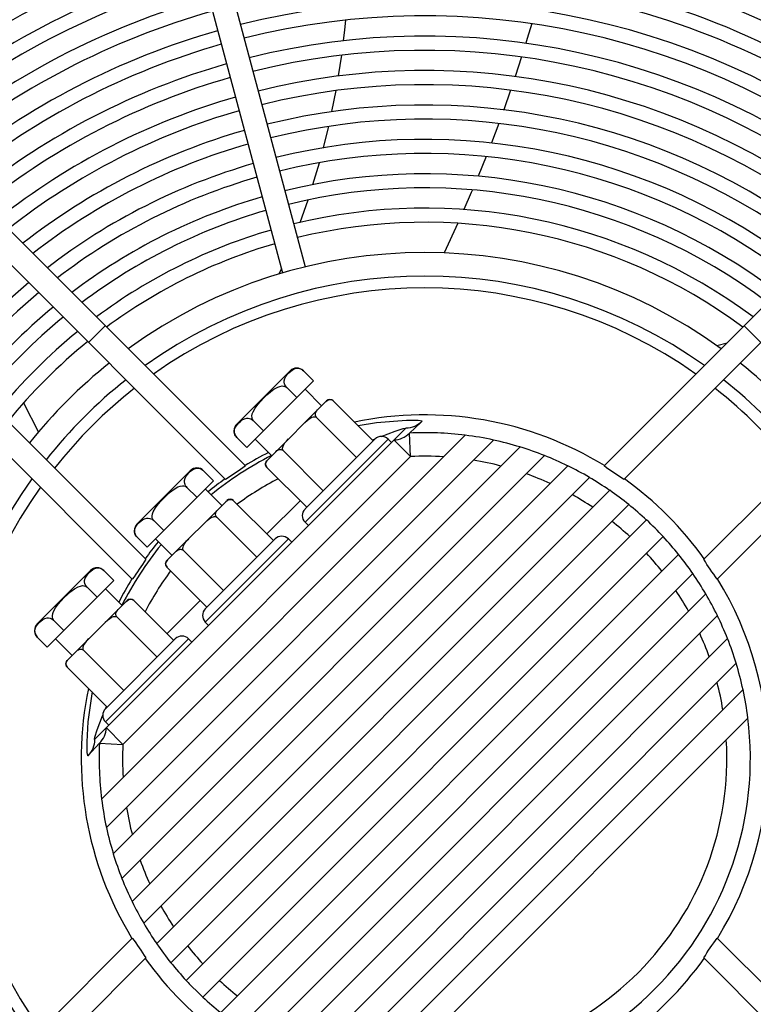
# Model space of a CAD drawing. Header units: centimetres. Extents: x -92429 to 178773, y 2337 to 428125.
# Tile 96 of 138: x 162360 to 162374, y 9531 to 9550. Entities that reach past the tile are written whole.
import ezdxf

# ---------------------------------------------------------------- set-up
doc = ezdxf.new("R2010")
doc.units = ezdxf.units.CM
doc.header["$LTSCALE"] = 50
doc.layers.add('WL_urządzenia', color=1, linetype='Continuous')

msp = doc.modelspace()

# ---------------------------------------------------------------- linework, layer by layer
at = {"layer": 'WL_urządzenia', "color": 1, "linetype": 'Continuous'}
for p, q in [((162364.355, 9541.457, 2170), (162340.326, 9565.485, 2170)), ((162395.453, 9565.485, 2170), (162371.424, 9541.457, 2170)), ((162339.998, 9565.157, 2170), (162363.964, 9541.191, 2170)), ((162371.815, 9541.191, 2170), (162395.781, 9565.157, 2170)), ((162362.391, 9539.618, 2170), (162338.425, 9563.584, 2170)), ((162397.354, 9563.584, 2170), (162373.388, 9539.618, 2170)), ((162338.098, 9563.256, 2170), (162362.126, 9539.228, 2170)), ((162373.653, 9539.228, 2170), (162397.681, 9563.256, 2170)), ((162363.155, 9552.465, 2170), (162365.087, 9545.258, 2170)), ((162363.603, 9552.585, 2170), (162365.534, 9545.378, 2170)), ((162366.312, 9550.045, 2170), (162366.331, 9550.239, 2170)), ((162369.999, 9550.169, 2170), (162369.911, 9549.876, 2170)), ((162366.288, 9549.832, 2170), (162366.312, 9550.045, 2170)), ((162369.911, 9549.876, 2170), (162369.882, 9549.782, 2170)), ((162366.191, 9549.138, 2170), (162366.252, 9549.548, 2170)), ((162369.798, 9549.513, 2170), (162369.672, 9549.127, 2170)), ((162366.06, 9548.437, 2170), (162366.141, 9548.851, 2170)), ((162369.581, 9548.859, 2170), (162369.445, 9548.473, 2170)), ((162369.347, 9548.205, 2170), (162369.202, 9547.819, 2170)), ((162365.947, 9547.94, 2170), (162365.996, 9548.146, 2170)), ((162365.893, 9547.725, 2170), (162365.947, 9547.94, 2170)), ((162365.686, 9547, 2170), (162365.813, 9547.43, 2170)), ((162369.097, 9547.55, 2170), (162368.941, 9547.164, 2170)), ((162368.805, 9546.841, 2170), (162368.661, 9546.507, 2170)), ((162368.828, 9546.895, 2170), (162368.805, 9546.841, 2170)), ((162365.434, 9546.253, 2170), (162365.589, 9546.696, 2170)), ((162368.541, 9546.236, 2170), (162368.27, 9545.653, 2170)), ((162365.022, 9545.239, 2170), (162365.065, 9545.337, 2170)), ((162361.593, 9544.219, 2170), (162361.265, 9543.891, 2170)), ((162374.514, 9543.891, 2170), (162374.186, 9544.219, 2170)), ((162373.646, 9543.83, 2170), (162373.849, 9543.882, 2170)), ((162365.241, 9543.319, 2170), (162365.277, 9543.346, 2170)), ((162365.277, 9543.346, 2170), (162365.317, 9543.368, 2170)), ((162365.317, 9543.368, 2170), (162365.363, 9543.38, 2170)), ((162365.363, 9543.38, 2170), (162365.391, 9543.38, 2170)), ((162365.391, 9543.38, 2170), (162365.421, 9543.375, 2170)), ((162365.421, 9543.375, 2170), (162365.442, 9543.367, 2170)), ((162365.442, 9543.367, 2170), (162365.464, 9543.356, 2170)), ((162365.464, 9543.356, 2170), (162365.481, 9543.344, 2170)), ((162365.481, 9543.344, 2170), (162365.497, 9543.33, 2170)), ((162365.235, 9543.33, 2170), (162364.186, 9542.281, 2170)), ((162365.119, 9543.136, 2170), (162365.131, 9543.182, 2170)), ((162365.131, 9543.182, 2170), (162365.153, 9543.222, 2170)), ((162365.153, 9543.222, 2170), (162365.18, 9543.258, 2170)), ((162365.18, 9543.258, 2170), (162365.209, 9543.289, 2170)), ((162365.209, 9543.289, 2170), (162365.241, 9543.319, 2170)), ((162365.694, 9543.133, 2170), (162365.497, 9543.33, 2170)), ((162365.694, 9543.133, 2170), (162364.383, 9541.822, 2170)), ((162364.847, 9542.916, 2170), (162364.918, 9542.969, 2170)), ((162364.918, 9542.969, 2170), (162364.993, 9543.01, 2170)), ((162364.993, 9543.01, 2170), (162365.035, 9543.024, 2170)), ((162365.035, 9543.024, 2170), (162365.079, 9543.032, 2170)), ((162365.079, 9543.032, 2170), (162365.106, 9543.031, 2170)), ((162365.106, 9543.031, 2170), (162365.133, 9543.025, 2170)), ((162365.119, 9543.108, 2170), (162365.119, 9543.136, 2170)), ((162365.124, 9543.077, 2170), (162365.119, 9543.108, 2170)), ((162365.132, 9543.056, 2170), (162365.124, 9543.077, 2170)), ((162365.143, 9543.035, 2170), (162365.132, 9543.056, 2170)), ((162365.133, 9543.025, 2170), (162365.152, 9543.015, 2170)), ((162365.155, 9543.018, 2170), (162365.143, 9543.035, 2170)), ((162365.152, 9543.015, 2170), (162365.169, 9543.002, 2170)), ((162365.169, 9543.002, 2170), (162365.155, 9543.018, 2170)), ((162365.366, 9542.805, 2170), (162365.169, 9543.002, 2170)), ((162365.53, 9542.969, 2170), (162365.857, 9542.641, 2170)), ((162364.658, 9542.736, 2170), (162364.718, 9542.798, 2170)), ((162364.718, 9542.798, 2170), (162364.78, 9542.857, 2170)), ((162364.78, 9542.857, 2170), (162364.847, 9542.916, 2170)), ((162365.981, 9542.755, 2170), (162366.003, 9542.763, 2170)), ((162366.003, 9542.763, 2170), (162366.017, 9542.766, 2170)), ((162366.017, 9542.766, 2170), (162366.033, 9542.766, 2170)), ((162366.033, 9542.766, 2170), (162366.043, 9542.764, 2170)), ((162366.043, 9542.764, 2170), (162366.055, 9542.76, 2170)), ((162366.055, 9542.76, 2170), (162366.064, 9542.756, 2170)), ((162359.982, 9542.697, 2170), (162360.275, 9542.125, 2170)), ((162364.506, 9542.523, 2170), (162364.547, 9542.597, 2170)), ((162364.547, 9542.597, 2170), (162364.599, 9542.669, 2170)), ((162364.599, 9542.669, 2170), (162364.658, 9542.736, 2170)), ((162365.956, 9542.74, 2170), (162364.776, 9541.56, 2170)), ((162365.938, 9542.722, 2170), (162365.96, 9542.742, 2170)), ((162365.96, 9542.742, 2170), (162365.981, 9542.755, 2170)), ((162366.064, 9542.756, 2170), (162366.073, 9542.751, 2170)), ((162366.073, 9542.751, 2170), (162366.08, 9542.746, 2170)), ((162366.08, 9542.746, 2170), (162366.087, 9542.74, 2170)), ((162366.873, 9541.953, 2170), (162366.087, 9542.74, 2170)), ((162364.294, 9542.363, 2170), (162364.334, 9542.384, 2170)), ((162364.334, 9542.384, 2170), (162364.38, 9542.396, 2170)), ((162364.38, 9542.396, 2170), (162364.407, 9542.397, 2170)), ((162364.407, 9542.397, 2170), (162364.438, 9542.391, 2170)), ((162364.438, 9542.391, 2170), (162364.459, 9542.384, 2170)), ((162364.459, 9542.384, 2170), (162364.481, 9542.372, 2170)), ((162364.481, 9542.372, 2170), (162364.498, 9542.361, 2170)), ((162364.484, 9542.437, 2170), (162364.491, 9542.481, 2170)), ((162364.485, 9542.409, 2170), (162364.484, 9542.437, 2170)), ((162364.491, 9542.382, 2170), (162364.485, 9542.409, 2170)), ((162364.491, 9542.481, 2170), (162364.506, 9542.523, 2170)), ((162364.5, 9542.363, 2170), (162364.491, 9542.382, 2170)), ((162365.571, 9542.352, 2170), (162365.607, 9542.381, 2170)), ((162365.607, 9542.381, 2170), (162365.645, 9542.405, 2170)), ((162365.645, 9542.405, 2170), (162365.667, 9542.416, 2170)), ((162365.667, 9542.416, 2170), (162365.691, 9542.424, 2170)), ((162365.691, 9542.424, 2170), (162365.706, 9542.426, 2170)), ((162365.706, 9542.426, 2170), (162365.722, 9542.427, 2170)), ((162365.722, 9542.427, 2170), (162365.733, 9542.426, 2170)), ((162365.733, 9542.482, 2170), (162365.736, 9542.496, 2170)), ((162365.733, 9542.466, 2170), (162365.733, 9542.482, 2170)), ((162365.735, 9542.455, 2170), (162365.733, 9542.466, 2170)), ((162365.733, 9542.426, 2170), (162365.744, 9542.422, 2170)), ((162365.738, 9542.444, 2170), (162365.735, 9542.455, 2170)), ((162365.736, 9542.496, 2170), (162365.744, 9542.518, 2170)), ((162365.742, 9542.435, 2170), (162365.738, 9542.444, 2170)), ((162365.748, 9542.426, 2170), (162365.742, 9542.435, 2170)), ((162365.744, 9542.518, 2170), (162365.757, 9542.538, 2170)), ((162365.744, 9542.422, 2170), (162365.752, 9542.418, 2170)), ((162365.753, 9542.419, 2170), (162365.748, 9542.426, 2170)), ((162365.752, 9542.418, 2170), (162365.759, 9542.412, 2170)), ((162365.759, 9542.412, 2170), (162365.753, 9542.419, 2170)), ((162365.757, 9542.538, 2170), (162365.777, 9542.561, 2170)), ((162366.546, 9541.625, 2170), (162365.759, 9542.412, 2170)), ((162367.514, 9542.2, 2170), (162361.382, 9536.068, 2170)), ((162364.136, 9542.153, 2170), (162364.148, 9542.198, 2170)), ((162364.148, 9542.198, 2170), (162364.17, 9542.239, 2170)), ((162364.17, 9542.239, 2170), (162364.197, 9542.275, 2170)), ((162364.197, 9542.275, 2170), (162364.226, 9542.306, 2170)), ((162364.226, 9542.306, 2170), (162364.258, 9542.335, 2170)), ((162364.258, 9542.335, 2170), (162364.294, 9542.363, 2170)), ((162364.498, 9542.361, 2170), (162364.514, 9542.346, 2170)), ((162364.514, 9542.346, 2170), (162364.5, 9542.363, 2170)), ((162364.71, 9542.15, 2170), (162364.514, 9542.346, 2170)), ((162365.526, 9542.31, 2170), (162365.571, 9542.352, 2170)), ((162366.937, 9542.309, 2170), (162366.576, 9542.25, 2170)), ((162367.531, 9542.355, 2170), (162366.937, 9542.309, 2170)), ((162367.305, 9542.144, 2170), (162367.465, 9542.194, 2170)), ((162367.465, 9542.194, 2170), (162367.514, 9542.2, 2170)), ((162367.762, 9542.351, 2170), (162367.531, 9542.355, 2170)), ((162367.589, 9542.104, 2170), (162367.814, 9542.313, 2170)), ((162367.838, 9542.336, 2170), (162367.762, 9542.351, 2170)), ((162367.814, 9542.313, 2170), (162367.838, 9542.336, 2170)), ((162361.52, 9534.896, 2170), (162368.687, 9542.062, 2170)), ((162364.135, 9542.125, 2170), (162364.136, 9542.153, 2170)), ((162364.141, 9542.094, 2170), (162364.135, 9542.125, 2170)), ((162364.148, 9542.073, 2170), (162364.141, 9542.094, 2170)), ((162364.16, 9542.051, 2170), (162364.148, 9542.073, 2170)), ((162364.172, 9542.035, 2170), (162364.16, 9542.051, 2170)), ((162364.186, 9542.019, 2170), (162364.172, 9542.035, 2170)), ((162364.383, 9541.822, 2170), (162364.186, 9542.019, 2170)), ((162364.547, 9541.986, 2170), (162364.874, 9541.658, 2170)), ((162365.164, 9541.945, 2170), (162365.205, 9541.989, 2170)), ((162366.906, 9541.986, 2170), (162365.53, 9540.609, 2170)), ((162367.168, 9541.986, 2170), (162365.53, 9540.347, 2170)), ((162366.88, 9541.975, 2170), (162366.907, 9541.987, 2170)), ((162367.033, 9542.04, 2170), (162367.305, 9542.144, 2170)), ((162367.168, 9541.986, 2170), (162367.234, 9541.92, 2170)), ((162367.611, 9541.641, 2170), (162367.589, 9542.104, 2170)), ((162369.247, 9541.967, 2170), (162361.616, 9534.336, 2170)), ((162361.751, 9533.816, 2170), (162369.767, 9541.831, 2170)), ((162365.089, 9541.81, 2170), (162365.092, 9541.825, 2170)), ((162365.089, 9541.794, 2170), (162365.089, 9541.81, 2170)), ((162365.09, 9541.783, 2170), (162365.089, 9541.794, 2170)), ((162365.092, 9541.825, 2170), (162365.1, 9541.848, 2170)), ((162365.1, 9541.848, 2170), (162365.11, 9541.87, 2170)), ((162365.11, 9541.87, 2170), (162365.135, 9541.909, 2170)), ((162365.135, 9541.909, 2170), (162365.164, 9541.945, 2170)), ((162366.861, 9541.966, 2170), (162366.88, 9541.975, 2170)), ((162367.611, 9541.641, 2170), (162367.283, 9541.969, 2170)), ((162370.252, 9541.661, 2170), (162361.921, 9533.33, 2170)), ((162361.941, 9535.972, 2170), (162367.611, 9541.641, 2170)), ((162364.955, 9541.738, 2170), (162364.977, 9541.758, 2170)), ((162364.977, 9541.758, 2170), (162364.997, 9541.771, 2170)), ((162364.997, 9541.771, 2170), (162365.02, 9541.78, 2170)), ((162365.02, 9541.78, 2170), (162365.034, 9541.782, 2170)), ((162365.034, 9541.782, 2170), (162365.049, 9541.782, 2170)), ((162365.049, 9541.782, 2170), (162365.06, 9541.781, 2170)), ((162365.06, 9541.781, 2170), (162365.072, 9541.777, 2170)), ((162365.072, 9541.777, 2170), (162365.081, 9541.773, 2170)), ((162365.081, 9541.773, 2170), (162365.09, 9541.768, 2170)), ((162365.093, 9541.772, 2170), (162365.09, 9541.783, 2170)), ((162365.09, 9541.768, 2170), (162365.097, 9541.763, 2170)), ((162365.098, 9541.764, 2170), (162365.093, 9541.772, 2170)), ((162365.097, 9541.763, 2170), (162365.104, 9541.756, 2170)), ((162365.104, 9541.756, 2170), (162365.098, 9541.764, 2170)), ((162365.89, 9540.97, 2170), (162365.104, 9541.756, 2170)), ((162362.122, 9532.876, 2170), (162370.707, 9541.46, 2170)), ((162363.31, 9541.379, 2170), (162363.351, 9541.401, 2170)), ((162363.351, 9541.401, 2170), (162363.396, 9541.413, 2170)), ((162363.396, 9541.413, 2170), (162363.424, 9541.414, 2170)), ((162363.424, 9541.414, 2170), (162363.455, 9541.408, 2170)), ((162363.455, 9541.408, 2170), (162363.476, 9541.401, 2170)), ((162363.476, 9541.401, 2170), (162363.498, 9541.389, 2170)), ((162364.75, 9541.498, 2170), (162364.752, 9541.512, 2170)), ((162364.75, 9541.483, 2170), (162364.75, 9541.498, 2170)), ((162364.752, 9541.472, 2170), (162364.75, 9541.483, 2170)), ((162364.752, 9541.512, 2170), (162364.761, 9541.535, 2170)), ((162364.755, 9541.461, 2170), (162364.752, 9541.472, 2170)), ((162364.759, 9541.452, 2170), (162364.755, 9541.461, 2170)), ((162364.764, 9541.443, 2170), (162364.759, 9541.452, 2170)), ((162364.761, 9541.535, 2170), (162364.774, 9541.555, 2170)), ((162364.77, 9541.436, 2170), (162364.764, 9541.443, 2170)), ((162364.776, 9541.429, 2170), (162364.77, 9541.436, 2170)), ((162364.774, 9541.555, 2170), (162364.794, 9541.578, 2170)), ((162365.563, 9540.642, 2170), (162364.776, 9541.429, 2170)), ((162363.268, 9541.363, 2170), (162362.22, 9540.314, 2170)), ((162371.134, 9541.232, 2170), (162362.351, 9532.449, 2170)), ((162363.153, 9541.17, 2170), (162363.165, 9541.215, 2170)), ((162363.165, 9541.215, 2170), (162363.186, 9541.256, 2170)), ((162363.186, 9541.256, 2170), (162363.214, 9541.291, 2170)), ((162363.214, 9541.291, 2170), (162363.243, 9541.323, 2170)), ((162363.243, 9541.323, 2170), (162363.274, 9541.352, 2170)), ((162363.274, 9541.352, 2170), (162363.31, 9541.379, 2170)), ((162363.498, 9541.389, 2170), (162363.515, 9541.377, 2170)), ((162363.515, 9541.377, 2170), (162363.53, 9541.363, 2170)), ((162363.727, 9541.166, 2170), (162363.53, 9541.363, 2170)), ((162363.727, 9541.166, 2170), (162362.416, 9539.856, 2170)), ((162362.952, 9541.002, 2170), (162363.026, 9541.043, 2170)), ((162363.026, 9541.043, 2170), (162363.068, 9541.058, 2170)), ((162363.068, 9541.058, 2170), (162363.112, 9541.065, 2170)), ((162363.112, 9541.065, 2170), (162363.14, 9541.064, 2170)), ((162363.14, 9541.064, 2170), (162363.167, 9541.058, 2170)), ((162363.152, 9541.142, 2170), (162363.153, 9541.17, 2170)), ((162363.158, 9541.111, 2170), (162363.152, 9541.142, 2170)), ((162363.165, 9541.09, 2170), (162363.158, 9541.111, 2170)), ((162363.177, 9541.068, 2170), (162363.165, 9541.09, 2170)), ((162363.167, 9541.058, 2170), (162363.186, 9541.049, 2170)), ((162363.189, 9541.051, 2170), (162363.177, 9541.068, 2170)), ((162363.186, 9541.049, 2170), (162363.203, 9541.035, 2170)), ((162363.203, 9541.035, 2170), (162363.189, 9541.051, 2170)), ((162363.399, 9540.839, 2170), (162363.203, 9541.035, 2170)), ((162362.606, 9532.048, 2170), (162371.534, 9540.977, 2170)), ((162362.692, 9540.77, 2170), (162362.751, 9540.831, 2170)), ((162362.751, 9540.831, 2170), (162362.813, 9540.891, 2170)), ((162362.813, 9540.891, 2170), (162362.881, 9540.95, 2170)), ((162362.881, 9540.95, 2170), (162362.952, 9541.002, 2170)), ((162363.563, 9541.003, 2170), (162363.891, 9540.675, 2170)), ((162362.539, 9540.556, 2170), (162362.58, 9540.631, 2170)), ((162362.58, 9540.631, 2170), (162362.633, 9540.702, 2170)), ((162362.633, 9540.702, 2170), (162362.692, 9540.77, 2170)), ((162362.809, 9539.593, 2170), (162363.989, 9540.773, 2170)), ((162371.91, 9540.697, 2170), (162362.886, 9531.673, 2170)), ((162363.971, 9540.755, 2170), (162363.994, 9540.775, 2170)), ((162363.989, 9540.773, 2170), (162363.989, 9540.773, 2170)), ((162363.994, 9540.775, 2170), (162364.014, 9540.788, 2170)), ((162364.014, 9540.788, 2170), (162364.037, 9540.797, 2170)), ((162364.037, 9540.797, 2170), (162364.051, 9540.799, 2170)), ((162364.051, 9540.799, 2170), (162364.066, 9540.799, 2170)), ((162364.066, 9540.799, 2170), (162364.077, 9540.797, 2170)), ((162364.077, 9540.797, 2170), (162364.089, 9540.794, 2170)), ((162364.089, 9540.794, 2170), (162364.097, 9540.79, 2170)), ((162364.097, 9540.79, 2170), (162364.106, 9540.785, 2170)), ((162364.106, 9540.785, 2170), (162364.114, 9540.779, 2170)), ((162364.114, 9540.779, 2170), (162364.12, 9540.773, 2170)), ((162364.907, 9539.987, 2170), (162364.12, 9540.773, 2170)), ((162365.431, 9540.773, 2170), (162364.776, 9540.118, 2170)), ((162362.517, 9540.471, 2170), (162362.525, 9540.514, 2170)), ((162362.518, 9540.443, 2170), (162362.517, 9540.471, 2170)), ((162362.525, 9540.416, 2170), (162362.518, 9540.443, 2170)), ((162362.525, 9540.514, 2170), (162362.539, 9540.556, 2170)), ((162363.641, 9540.415, 2170), (162363.679, 9540.439, 2170)), ((162363.679, 9540.439, 2170), (162363.701, 9540.45, 2170)), ((162363.701, 9540.45, 2170), (162363.724, 9540.457, 2170)), ((162363.724, 9540.457, 2170), (162363.74, 9540.46, 2170)), ((162363.74, 9540.46, 2170), (162363.755, 9540.461, 2170)), ((162363.755, 9540.461, 2170), (162363.766, 9540.459, 2170)), ((162363.766, 9540.459, 2170), (162363.777, 9540.456, 2170)), ((162363.767, 9540.515, 2170), (162363.769, 9540.529, 2170)), ((162363.767, 9540.5, 2170), (162363.767, 9540.515, 2170)), ((162363.768, 9540.489, 2170), (162363.767, 9540.5, 2170)), ((162363.772, 9540.477, 2170), (162363.768, 9540.489, 2170)), ((162363.769, 9540.529, 2170), (162363.778, 9540.552, 2170)), ((162363.776, 9540.469, 2170), (162363.772, 9540.477, 2170)), ((162363.781, 9540.46, 2170), (162363.776, 9540.469, 2170)), ((162363.777, 9540.456, 2170), (162363.785, 9540.451, 2170)), ((162363.778, 9540.552, 2170), (162363.791, 9540.572, 2170)), ((162363.786, 9540.452, 2170), (162363.781, 9540.46, 2170)), ((162363.785, 9540.451, 2170), (162363.793, 9540.445, 2170)), ((162363.793, 9540.445, 2170), (162363.786, 9540.452, 2170)), ((162363.791, 9540.572, 2170), (162363.811, 9540.595, 2170)), ((162364.579, 9539.659, 2170), (162363.793, 9540.445, 2170)), ((162362.182, 9540.232, 2170), (162362.203, 9540.272, 2170)), ((162362.203, 9540.272, 2170), (162362.23, 9540.308, 2170)), ((162362.23, 9540.308, 2170), (162362.26, 9540.34, 2170)), ((162362.26, 9540.34, 2170), (162362.291, 9540.369, 2170)), ((162362.291, 9540.369, 2170), (162362.327, 9540.396, 2170)), ((162362.327, 9540.396, 2170), (162362.367, 9540.418, 2170)), ((162362.367, 9540.418, 2170), (162362.413, 9540.43, 2170)), ((162362.413, 9540.43, 2170), (162362.441, 9540.43, 2170)), ((162362.441, 9540.43, 2170), (162362.472, 9540.425, 2170)), ((162362.472, 9540.425, 2170), (162362.493, 9540.417, 2170)), ((162362.493, 9540.417, 2170), (162362.515, 9540.406, 2170)), ((162362.515, 9540.406, 2170), (162362.531, 9540.394, 2170)), ((162362.534, 9540.397, 2170), (162362.525, 9540.416, 2170)), ((162362.531, 9540.394, 2170), (162362.547, 9540.38, 2170)), ((162362.547, 9540.38, 2170), (162362.534, 9540.397, 2170)), ((162362.744, 9540.183, 2170), (162362.547, 9540.38, 2170)), ((162363.19, 9531.321, 2170), (162372.261, 9540.393, 2170)), ((162363.56, 9540.344, 2170), (162363.604, 9540.385, 2170)), ((162363.604, 9540.385, 2170), (162363.641, 9540.415, 2170)), ((162365.53, 9540.347, 2170), (162365.595, 9540.282, 2170)), ((162362.169, 9540.159, 2170), (162362.17, 9540.186, 2170)), ((162362.174, 9540.128, 2170), (162362.169, 9540.159, 2170)), ((162362.17, 9540.186, 2170), (162362.182, 9540.232, 2170)), ((162362.182, 9540.107, 2170), (162362.174, 9540.128, 2170)), ((162362.193, 9540.085, 2170), (162362.182, 9540.107, 2170)), ((162362.205, 9540.068, 2170), (162362.193, 9540.085, 2170)), ((162362.22, 9540.052, 2170), (162362.205, 9540.068, 2170)), ((162362.416, 9539.856, 2170), (162362.22, 9540.052, 2170)), ((162372.589, 9540.065, 2170), (162363.518, 9530.993, 2170)), ((162362.58, 9540.019, 2170), (162362.908, 9539.692, 2170)), ((162363.123, 9539.843, 2170), (162363.125, 9539.859, 2170)), ((162363.125, 9539.859, 2170), (162363.133, 9539.882, 2170)), ((162363.133, 9539.882, 2170), (162363.144, 9539.904, 2170)), ((162363.144, 9539.904, 2170), (162363.168, 9539.942, 2170)), ((162363.168, 9539.942, 2170), (162363.197, 9539.979, 2170)), ((162363.197, 9539.979, 2170), (162363.239, 9540.023, 2170)), ((162364.94, 9540.019, 2170), (162363.563, 9538.643, 2170)), ((162365.202, 9540.019, 2170), (162363.563, 9538.381, 2170)), ((162365.202, 9540.019, 2170), (162365.268, 9539.954, 2170)), ((162362.988, 9539.772, 2170), (162363.011, 9539.792, 2170)), ((162363.011, 9539.792, 2170), (162363.031, 9539.805, 2170)), ((162363.031, 9539.805, 2170), (162363.054, 9539.814, 2170)), ((162363.054, 9539.814, 2170), (162363.067, 9539.816, 2170)), ((162363.067, 9539.816, 2170), (162363.083, 9539.816, 2170)), ((162363.083, 9539.816, 2170), (162363.094, 9539.814, 2170)), ((162363.094, 9539.814, 2170), (162363.105, 9539.811, 2170)), ((162363.105, 9539.811, 2170), (162363.114, 9539.807, 2170)), ((162363.114, 9539.807, 2170), (162363.123, 9539.802, 2170)), ((162363.122, 9539.827, 2170), (162363.123, 9539.843, 2170)), ((162363.124, 9539.816, 2170), (162363.122, 9539.827, 2170)), ((162363.123, 9539.802, 2170), (162363.13, 9539.796, 2170)), ((162363.127, 9539.805, 2170), (162363.124, 9539.816, 2170)), ((162363.131, 9539.797, 2170), (162363.127, 9539.805, 2170)), ((162363.13, 9539.796, 2170), (162363.137, 9539.79, 2170)), ((162363.137, 9539.79, 2170), (162363.131, 9539.797, 2170)), ((162363.924, 9539.003, 2170), (162363.137, 9539.79, 2170)), ((162363.869, 9530.689, 2170), (162372.893, 9539.714, 2170)), ((162362.783, 9539.532, 2170), (162362.786, 9539.546, 2170)), ((162362.784, 9539.517, 2170), (162362.783, 9539.532, 2170)), ((162362.785, 9539.506, 2170), (162362.784, 9539.517, 2170)), ((162362.789, 9539.494, 2170), (162362.785, 9539.506, 2170)), ((162362.786, 9539.546, 2170), (162362.795, 9539.569, 2170)), ((162362.793, 9539.485, 2170), (162362.789, 9539.494, 2170)), ((162362.798, 9539.476, 2170), (162362.793, 9539.485, 2170)), ((162362.795, 9539.569, 2170), (162362.807, 9539.589, 2170)), ((162362.803, 9539.469, 2170), (162362.798, 9539.476, 2170)), ((162362.809, 9539.462, 2170), (162362.803, 9539.469, 2170)), ((162362.807, 9539.589, 2170), (162362.828, 9539.611, 2170)), ((162363.596, 9538.676, 2170), (162362.809, 9539.462, 2170)), ((162361.302, 9539.397, 2170), (162360.253, 9538.348, 2170)), ((162361.198, 9539.249, 2170), (162361.22, 9539.289, 2170)), ((162361.22, 9539.289, 2170), (162361.247, 9539.325, 2170)), ((162361.247, 9539.325, 2170), (162361.276, 9539.357, 2170)), ((162361.276, 9539.357, 2170), (162361.308, 9539.386, 2170)), ((162361.308, 9539.386, 2170), (162361.344, 9539.413, 2170)), ((162361.344, 9539.413, 2170), (162361.384, 9539.435, 2170)), ((162361.384, 9539.435, 2170), (162361.43, 9539.447, 2170)), ((162361.43, 9539.447, 2170), (162361.458, 9539.447, 2170)), ((162361.458, 9539.447, 2170), (162361.489, 9539.442, 2170)), ((162361.489, 9539.442, 2170), (162361.51, 9539.434, 2170)), ((162361.51, 9539.434, 2170), (162361.531, 9539.423, 2170)), ((162361.531, 9539.423, 2170), (162361.548, 9539.411, 2170)), ((162361.548, 9539.411, 2170), (162361.564, 9539.397, 2170)), ((162361.761, 9539.2, 2170), (162361.564, 9539.397, 2170)), ((162373.173, 9539.338, 2170), (162364.245, 9530.41, 2170)), ((162361.761, 9539.2, 2170), (162360.45, 9537.889, 2170)), ((162360.986, 9539.036, 2170), (162361.06, 9539.077, 2170)), ((162361.06, 9539.077, 2170), (162361.102, 9539.092, 2170)), ((162361.102, 9539.092, 2170), (162361.146, 9539.099, 2170)), ((162361.146, 9539.099, 2170), (162361.173, 9539.098, 2170)), ((162361.173, 9539.098, 2170), (162361.2, 9539.092, 2170)), ((162361.186, 9539.203, 2170), (162361.198, 9539.249, 2170)), ((162361.186, 9539.175, 2170), (162361.186, 9539.203, 2170)), ((162361.191, 9539.144, 2170), (162361.186, 9539.175, 2170)), ((162361.199, 9539.123, 2170), (162361.191, 9539.144, 2170)), ((162361.21, 9539.102, 2170), (162361.199, 9539.123, 2170)), ((162361.2, 9539.092, 2170), (162361.219, 9539.082, 2170)), ((162361.222, 9539.085, 2170), (162361.21, 9539.102, 2170)), ((162361.219, 9539.082, 2170), (162361.236, 9539.069, 2170)), ((162361.236, 9539.069, 2170), (162361.222, 9539.085, 2170)), ((162360.785, 9538.865, 2170), (162360.847, 9538.924, 2170)), ((162360.847, 9538.924, 2170), (162360.914, 9538.983, 2170)), ((162360.914, 9538.983, 2170), (162360.986, 9539.036, 2170)), ((162361.433, 9538.872, 2170), (162361.236, 9539.069, 2170)), ((162361.597, 9539.036, 2170), (162361.925, 9538.708, 2170)), ((162364.645, 9530.155, 2170), (162373.428, 9538.937, 2170)), ((162360.614, 9538.664, 2170), (162360.667, 9538.736, 2170)), ((162360.667, 9538.736, 2170), (162360.725, 9538.803, 2170)), ((162360.725, 9538.803, 2170), (162360.785, 9538.865, 2170)), ((162360.843, 9537.627, 2170), (162362.023, 9538.807, 2170)), ((162362.005, 9538.789, 2170), (162362.028, 9538.809, 2170)), ((162362.023, 9538.807, 2170), (162362.023, 9538.807, 2170)), ((162362.028, 9538.809, 2170), (162362.048, 9538.822, 2170)), ((162362.048, 9538.822, 2170), (162362.07, 9538.83, 2170)), ((162362.07, 9538.83, 2170), (162362.084, 9538.833, 2170)), ((162362.084, 9538.833, 2170), (162362.1, 9538.833, 2170)), ((162362.1, 9538.833, 2170), (162362.11, 9538.831, 2170)), ((162362.11, 9538.831, 2170), (162362.122, 9538.827, 2170)), ((162362.122, 9538.827, 2170), (162362.131, 9538.824, 2170)), ((162362.131, 9538.824, 2170), (162362.14, 9538.818, 2170)), ((162362.14, 9538.818, 2170), (162362.147, 9538.813, 2170)), ((162362.147, 9538.813, 2170), (162362.154, 9538.807, 2170)), ((162362.941, 9538.02, 2170), (162362.154, 9538.807, 2170)), ((162363.465, 9538.807, 2170), (162362.809, 9538.151, 2170)), ((162360.551, 9538.504, 2170), (162360.558, 9538.548, 2170)), ((162360.552, 9538.476, 2170), (162360.551, 9538.504, 2170)), ((162360.558, 9538.548, 2170), (162360.573, 9538.59, 2170)), ((162360.573, 9538.59, 2170), (162360.614, 9538.664, 2170)), ((162361.758, 9538.491, 2170), (162361.773, 9538.494, 2170)), ((162361.773, 9538.494, 2170), (162361.789, 9538.494, 2170)), ((162361.789, 9538.494, 2170), (162361.8, 9538.493, 2170)), ((162361.8, 9538.549, 2170), (162361.803, 9538.563, 2170)), ((162361.8, 9538.533, 2170), (162361.8, 9538.549, 2170)), ((162361.802, 9538.523, 2170), (162361.8, 9538.533, 2170)), ((162361.8, 9538.493, 2170), (162361.811, 9538.489, 2170)), ((162361.805, 9538.511, 2170), (162361.802, 9538.523, 2170)), ((162361.803, 9538.563, 2170), (162361.811, 9538.585, 2170)), ((162361.809, 9538.502, 2170), (162361.805, 9538.511, 2170)), ((162361.815, 9538.493, 2170), (162361.809, 9538.502, 2170)), ((162361.811, 9538.585, 2170), (162361.824, 9538.605, 2170)), ((162361.82, 9538.486, 2170), (162361.815, 9538.493, 2170)), ((162361.824, 9538.605, 2170), (162361.844, 9538.628, 2170)), ((162373.657, 9538.511, 2170), (162365.072, 9529.926, 2170)), ((162360.215, 9538.266, 2170), (162360.237, 9538.306, 2170)), ((162360.237, 9538.306, 2170), (162360.264, 9538.342, 2170)), ((162360.264, 9538.342, 2170), (162360.293, 9538.373, 2170)), ((162360.293, 9538.373, 2170), (162360.325, 9538.402, 2170)), ((162360.325, 9538.402, 2170), (162360.361, 9538.43, 2170)), ((162360.361, 9538.43, 2170), (162360.401, 9538.451, 2170)), ((162360.401, 9538.451, 2170), (162360.447, 9538.463, 2170)), ((162360.447, 9538.463, 2170), (162360.474, 9538.464, 2170)), ((162360.474, 9538.464, 2170), (162360.505, 9538.458, 2170)), ((162360.505, 9538.458, 2170), (162360.526, 9538.451, 2170)), ((162360.526, 9538.451, 2170), (162360.548, 9538.439, 2170)), ((162360.548, 9538.439, 2170), (162360.565, 9538.428, 2170)), ((162360.558, 9538.45, 2170), (162360.552, 9538.476, 2170)), ((162360.567, 9538.43, 2170), (162360.558, 9538.45, 2170)), ((162360.565, 9538.428, 2170), (162360.581, 9538.413, 2170)), ((162360.581, 9538.413, 2170), (162360.567, 9538.43, 2170)), ((162360.777, 9538.217, 2170), (162360.581, 9538.413, 2170)), ((162361.593, 9538.377, 2170), (162361.638, 9538.419, 2170)), ((162361.638, 9538.419, 2170), (162361.674, 9538.448, 2170)), ((162361.674, 9538.448, 2170), (162361.712, 9538.473, 2170)), ((162361.712, 9538.473, 2170), (162361.735, 9538.483, 2170)), ((162361.735, 9538.483, 2170), (162361.758, 9538.491, 2170)), ((162361.811, 9538.489, 2170), (162361.819, 9538.485, 2170)), ((162361.819, 9538.485, 2170), (162361.826, 9538.479, 2170)), ((162361.826, 9538.479, 2170), (162361.82, 9538.486, 2170)), ((162362.613, 9537.692, 2170), (162361.826, 9538.479, 2170)), ((162363.563, 9538.381, 2170), (162363.629, 9538.315, 2170)), ((162360.203, 9538.22, 2170), (162360.215, 9538.266, 2170)), ((162360.203, 9538.192, 2170), (162360.203, 9538.22, 2170)), ((162360.208, 9538.161, 2170), (162360.203, 9538.192, 2170)), ((162360.216, 9538.14, 2170), (162360.208, 9538.161, 2170)), ((162360.227, 9538.118, 2170), (162360.216, 9538.14, 2170)), ((162360.239, 9538.102, 2170), (162360.227, 9538.118, 2170)), ((162360.253, 9538.086, 2170), (162360.239, 9538.102, 2170)), ((162360.45, 9537.889, 2170), (162360.253, 9538.086, 2170)), ((162360.614, 9538.053, 2170), (162360.941, 9537.725, 2170)), ((162361.159, 9537.892, 2170), (162361.167, 9537.915, 2170)), ((162361.167, 9537.915, 2170), (162361.177, 9537.937, 2170)), ((162361.177, 9537.937, 2170), (162361.202, 9537.976, 2170)), ((162361.202, 9537.976, 2170), (162361.231, 9538.012, 2170)), ((162361.231, 9538.012, 2170), (162361.272, 9538.056, 2170)), ((162363.236, 9538.053, 2170), (162361.597, 9536.414, 2170)), ((162362.973, 9538.053, 2170), (162361.597, 9536.676, 2170)), ((162363.236, 9538.053, 2170), (162363.301, 9537.987, 2170)), ((162365.527, 9529.725, 2170), (162373.858, 9538.056, 2170)), ((162361.022, 9537.805, 2170), (162361.044, 9537.826, 2170)), ((162361.044, 9537.826, 2170), (162361.064, 9537.838, 2170)), ((162361.064, 9537.838, 2170), (162361.087, 9537.847, 2170)), ((162361.087, 9537.847, 2170), (162361.101, 9537.849, 2170)), ((162361.101, 9537.849, 2170), (162361.116, 9537.849, 2170)), ((162361.116, 9537.849, 2170), (162361.127, 9537.848, 2170)), ((162361.127, 9537.848, 2170), (162361.139, 9537.844, 2170)), ((162361.139, 9537.844, 2170), (162361.148, 9537.84, 2170)), ((162361.148, 9537.84, 2170), (162361.157, 9537.835, 2170)), ((162361.156, 9537.877, 2170), (162361.159, 9537.892, 2170)), ((162361.156, 9537.861, 2170), (162361.156, 9537.877, 2170)), ((162361.157, 9537.85, 2170), (162361.156, 9537.861, 2170)), ((162361.16, 9537.839, 2170), (162361.157, 9537.85, 2170)), ((162361.157, 9537.835, 2170), (162361.164, 9537.83, 2170)), ((162361.165, 9537.831, 2170), (162361.16, 9537.839, 2170)), ((162361.164, 9537.83, 2170), (162361.171, 9537.824, 2170)), ((162361.171, 9537.824, 2170), (162361.165, 9537.831, 2170)), ((162361.957, 9537.037, 2170), (162361.171, 9537.824, 2170)), ((162360.817, 9537.566, 2170), (162360.819, 9537.579, 2170)), ((162360.817, 9537.55, 2170), (162360.817, 9537.566, 2170)), ((162360.819, 9537.539, 2170), (162360.817, 9537.55, 2170)), ((162360.819, 9537.579, 2170), (162360.828, 9537.602, 2170)), ((162360.822, 9537.528, 2170), (162360.819, 9537.539, 2170)), ((162360.826, 9537.519, 2170), (162360.822, 9537.528, 2170)), ((162360.828, 9537.602, 2170), (162360.841, 9537.622, 2170)), ((162360.841, 9537.622, 2170), (162360.861, 9537.645, 2170)), ((162374.028, 9537.571, 2170), (162366.012, 9529.555, 2170)), ((162360.831, 9537.51, 2170), (162360.826, 9537.519, 2170)), ((162360.837, 9537.503, 2170), (162360.831, 9537.51, 2170)), ((162360.843, 9537.496, 2170), (162360.837, 9537.503, 2170)), ((162361.63, 9536.709, 2170), (162360.843, 9537.496, 2170)), ((162361.325, 9536.968, 2170), (162361.248, 9536.417, 2170)), ((162361.333, 9537.006, 2170), (162361.325, 9536.968, 2170)), ((162366.532, 9529.42, 2170), (162374.163, 9537.051, 2170)), ((162361.596, 9536.675, 2170), (162361.617, 9536.722, 2170)), ((162361.248, 9536.417, 2170), (162361.227, 9536.022, 2170)), ((162361.432, 9536.257, 2170), (162361.537, 9536.538, 2170)), ((162361.537, 9536.538, 2170), (162361.543, 9536.551, 2170)), ((162361.597, 9536.414, 2170), (162361.662, 9536.349, 2170)), ((162374.259, 9536.491, 2170), (162367.092, 9529.324, 2170)), ((162361.387, 9536.113, 2170), (162361.432, 9536.257, 2170)), ((162361.614, 9536.3, 2170), (162361.941, 9535.972, 2170)), ((162361.227, 9536.022, 2170), (162361.232, 9535.814, 2170)), ((162361.247, 9535.744, 2170), (162361.479, 9535.994, 2170)), ((162361.379, 9536.071, 2170), (162361.387, 9536.113, 2170)), ((162361.382, 9536.068, 2170), (162361.379, 9536.071, 2170)), ((162361.479, 9535.994, 2170), (162361.941, 9535.972, 2170)), ((162361.232, 9535.814, 2170), (162361.241, 9535.751, 2170)), ((162361.241, 9535.751, 2170), (162361.247, 9535.744, 2170)), ((162362.126, 9532.158, 2170), (162338.098, 9508.13, 2170)), ((162397.681, 9508.13, 2170), (162373.653, 9532.158, 2170)), ((162338.425, 9507.802, 2170), (162362.391, 9531.768, 2170)), ((162373.388, 9531.768, 2170), (162397.354, 9507.802, 2170)), ((162363.435, 9531.071, 2170), (162363.268, 9531.239, 2170))]:
    msp.add_line(p, q, dxfattribs=at)
for points in [[(162367.838, 9542.336, -0.197558), (162367.514, 9542.2)], [(162367.283, 9541.969, 0.187455), (162367.589, 9542.104)], [(162364.355, 9541.457, -0.016414), (162363.964, 9541.191)], [(162371.815, 9541.191, -0.016414), (162371.424, 9541.457)], [(162362.391, 9539.618, -0.016414), (162362.126, 9539.228)], [(162373.653, 9539.228, -0.016414), (162373.388, 9539.618)], [(162361.479, 9535.994, 0.187455), (162361.614, 9536.3)], [(162361.382, 9536.068, -0.197558), (162361.247, 9535.744)], [(162362.126, 9532.158, -0.016414), (162362.391, 9531.768)], [(162373.388, 9531.768, -0.016414), (162373.653, 9532.158)]]:
    msp.add_lwpolyline(points, format="xyb", dxfattribs=at)
msp.add_circle((162367.889, 9535.693, 2170), 47.277, dxfattribs=at)
for centre, radius, start, end in [((162367.889, 9535.693, 2170), 47.277, 139.4416, 130.5584), ((162367.889, 9535.693, 2170), 42.566, 137.9961, 132.0039), ((162367.889, 9535.693, 2170), 42.222, 138.0205, 131.9795), ((162367.889, 9535.693, 2170), 42.012, 138.0356, 131.9644), ((162367.889, 9535.693, 2170), 18.804, 105.7062, 130.1926), ((162367.889, 9535.693, 2170), 18.804, 49.8074, 74.2938), ((162367.889, 9535.693, 2170), 17.891, 50.0533, 129.9467), ((162367.889, 9535.693, 2170), 18.063, 105.7351, 129.9949), ((162367.889, 9535.693, 2170), 17.428, 50.1881, 129.8119), ((162367.889, 9535.693, 2170), 18.063, 50.0051, 74.2649), ((162367.889, 9535.693, 2170), 16.94, 50.3379, 104.2161), ((162367.889, 9535.693, 2170), 16.662, 50.4272, 104.203), ((162367.889, 9535.693, 2170), 16.94, 105.7839, 129.6621), ((162367.889, 9535.693, 2170), 16.262, 50.561, 104.1835), ((162367.889, 9535.693, 2170), 16.662, 105.797, 129.5728), ((162367.889, 9535.693, 2170), 15.984, 50.658, 104.1693), ((162367.889, 9535.693, 2170), 16.262, 105.8165, 129.439), ((162367.889, 9535.693, 2170), 15.585, 50.8036, 104.148), ((162367.889, 9535.693, 2170), 15.984, 105.8307, 129.342), ((162367.889, 9535.693, 2170), 15.307, 50.9094, 104.1325), ((162367.889, 9535.693, 2170), 15.585, 105.852, 129.1964), ((162367.889, 9535.693, 2170), 14.907, 51.0683, 104.1092), ((162367.889, 9535.693, 2170), 15.307, 105.8675, 129.0906), ((162367.889, 9535.693, 2170), 14.629, 51.1842, 104.0923), ((162367.889, 9535.693, 2170), 14.907, 105.8908, 128.9317), ((162367.889, 9535.693, 2170), 14.629, 105.9077, 128.8158), ((162367.889, 9535.693, 2170), 14.23, 51.3585, 104.0668), ((162367.889, 9535.693, 2170), 13.951, 51.4858, 104.0482), ((162367.889, 9535.693, 2170), 14.23, 105.9332, 128.6415), ((162367.889, 9535.693, 2170), 13.552, 51.6778, 104.0201), ((162367.889, 9535.693, 2170), 13.951, 105.9518, 128.5142), ((162367.889, 9535.693, 2170), 13.274, 51.8184, 103.9996), ((162367.889, 9535.693, 2170), 13.552, 105.9799, 128.3222), ((162367.889, 9535.693, 2170), 13.274, 106.0004, 128.1816), ((162367.889, 9535.693, 2170), 12.874, 52.031, 103.9686), ((162367.889, 9535.693, 2170), 12.596, 52.1871, 103.9458), ((162367.889, 9535.693, 2170), 12.874, 106.0314, 127.969), ((162367.889, 9535.693, 2170), 12.197, 52.4238, 103.9113), ((162367.889, 9535.693, 2170), 12.596, 106.0542, 127.8129), ((162367.889, 9535.693, 2170), 11.919, 52.598, 103.8859), ((162367.889, 9535.693, 2170), 12.197, 106.0887, 127.5762), ((162367.889, 9535.693, 2170), 11.919, 106.1142, 127.402), ((162367.889, 9535.693, 2170), 11.519, 52.8631, 103.8472), ((162367.889, 9535.693, 2170), 11.241, 53.0589, 103.8187), ((162367.889, 9535.693, 2170), 11.519, 106.1528, 127.1369), ((162367.889, 9535.693, 2170), 11.241, 106.1813, 126.9411), ((162367.889, 9535.693, 2170), 10.842, 53.358, 103.7751), ((162367.889, 9535.693, 2170), 10.563, 53.5797, 103.7429), ((162367.889, 9535.693, 2170), 10.842, 106.2249, 126.642), ((162367.889, 9535.693, 2170), 10.563, 106.2571, 126.4203), ((162367.889, 9535.693, 2170), 9.967, 54.0971, 125.9029), ((162367.889, 9535.693, 2170), 9.504, 54.5449, 125.4551), ((162367.889, 9535.693, 2170), 12.197, 129.7671, 140.2329), ((162367.889, 9535.693, 2170), 9.27, 54.7878, 125.2122), ((162367.889, 9535.693, 2170), 11.919, 129.6446, 140.3554), ((162367.889, 9535.693, 2170), 11.519, 129.4583, 140.5417), ((162367.889, 9535.693, 2170), 11.241, 129.3208, 140.6792), ((162367.889, 9535.693, 2170), 10.842, 129.1108, 140.8892), ((162367.889, 9535.693, 2170), 10.563, 128.9552, 141.0448), ((162367.889, 9535.693, 2170), 9.967, 128.5921, 141.4079), ((162365.366, 9543.199, 2170), 0.185, 45, 135), ((162367.889, 9535.693, 2170), 9.967, 38.5921, 51.4079), ((162367.889, 9535.693, 2170), 9.504, 128.2782, 141.7218), ((162367.889, 9535.693, 2170), 9.504, 38.2782, 51.7218), ((162367.889, 9535.693, 2170), 9.27, 128.1079, 141.8921), ((162367.889, 9535.693, 2170), 9.27, 38.1079, 51.8921), ((162366.021, 9542.674, 2170), 0.0927, 45, 135), ((162367.889, 9535.693, 2170), 6.77, 58.461, 101.7888), ((162364.317, 9542.15, 2170), 0.185, 135, 225), ((162367.037, 9541.855, 2170), 0.185, 45, 135), ((162367.889, 9535.693, 2170), 6.418, 82.8711, 92.6847), ((162367.889, 9535.693, 2170), 6.419, 77.7908, 82.8635), ((162367.889, 9535.693, 2170), 6.418, 72.9982, 77.7971), ((162367.889, 9535.693, 2170), 6.419, 68.4004, 72.993), ((162367.889, 9535.693, 2170), 6.688, 116.8276, 129.0328), ((162367.889, 9535.693, 2170), 6.77, 117.0555, 121.539), ((162367.889, 9535.693, 2170), 5.955, 86.4231, 92.6847), ((162367.889, 9535.693, 2170), 6.418, 63.9655, 68.4046), ((162363.399, 9541.232, 2170), 0.185, 45, 135), ((162364.841, 9541.494, 2170), 0.0927, 135, 225), ((162367.889, 9535.693, 2170), 5.955, 75.3938, 80.7167), ((162367.889, 9535.693, 2170), 6.419, 59.6394, 63.9622), ((162367.889, 9535.693, 2170), 5.955, 65.5036, 70.3473), ((162367.889, 9535.693, 2170), 6.418, 55.4021, 59.6419), ((162367.889, 9535.693, 2170), 9.504, 144.5449, 215.4551), ((162367.889, 9535.693, 2170), 9.27, 144.7878, 215.2122), ((162367.889, 9535.693, 2170), 6.77, 125.5424, 129.1054), ((162367.889, 9535.693, 2170), 6.225, 117.6719, 126.4356), ((162367.889, 9535.693, 2170), 6.77, 35.5424, 54.4576), ((162367.889, 9535.693, 2170), 5.955, 56.2209, 60.8089), ((162367.889, 9535.693, 2170), 6.419, 51.2182, 55.4003), ((162364.055, 9540.708, 2170), 0.0927, 45, 135), ((162367.889, 9535.693, 2170), 6.418, 47.0695, 51.2192), ((162365.661, 9540.478, 2170), 0.185, 135, 225), ((162362.351, 9540.183, 2170), 0.185, 135, 225), ((162367.889, 9535.693, 2170), 5.955, 47.2304, 51.7049), ((162367.889, 9535.693, 2170), 6.419, 42.9309, 47.0691), ((162365.071, 9539.888, 2170), 0.185, 45, 135), ((162367.889, 9535.693, 2170), 6.418, 38.7808, 42.9305), ((162367.889, 9535.693, 2170), 6.688, 140.9672, 153.1724), ((162367.889, 9535.693, 2170), 6.77, 140.8946, 144.4576), ((162367.889, 9535.693, 2170), 5.955, 38.2951, 42.7696), ((162367.889, 9535.693, 2170), 6.419, 34.5997, 38.7818), ((162362.875, 9539.528, 2170), 0.0927, 135, 225), ((162361.433, 9539.266, 2170), 0.185, 45, 135), ((162367.889, 9535.693, 2170), 6.225, 143.5644, 152.3281), ((162367.889, 9535.693, 2170), 6.418, 30.3581, 34.5979), ((162367.889, 9535.693, 2170), 6.77, 148.461, 152.9445), ((162367.889, 9535.693, 2170), 6.77, 328.461, 31.539), ((162367.889, 9535.693, 2170), 5.955, 29.1911, 33.7791), ((162367.889, 9535.693, 2170), 6.419, 26.0378, 30.3606), ((162362.088, 9538.741, 2170), 0.0927, 45, 135), ((162363.694, 9538.512, 2170), 0.185, 135, 225), ((162367.889, 9535.693, 2170), 6.418, 21.5954, 26.0345), ((162360.384, 9538.217, 2170), 0.185, 135, 225), ((162363.104, 9537.922, 2170), 0.185, 45, 135), ((162367.889, 9535.693, 2170), 5.955, 19.6527, 24.4964), ((162367.889, 9535.693, 2170), 6.419, 17.007, 21.5996), ((162360.909, 9537.561, 2170), 0.0927, 135, 225), ((162367.889, 9535.693, 2170), 6.418, 12.2029, 17.0018), ((162367.889, 9535.693, 2170), 5.955, 9.2833, 14.6062), ((162367.889, 9535.693, 2170), 6.77, 168.2112, 211.539), ((162367.889, 9535.693, 2170), 6.419, 7.1365, 12.2092), ((162361.728, 9536.545, 2170), 0.185, 135, 225), ((162367.889, 9535.693, 2170), 6.418, 262.8711, 7.1289), ((162367.889, 9535.693, 2170), 6.418, 177.3153, 187.1289), ((162367.889, 9535.693, 2170), 5.955, 177.3153, 183.5769), ((162367.889, 9535.693, 2170), 5.955, 266.4231, 3.5769), ((162367.889, 9535.693, 2170), 6.419, 187.1365, 192.2092), ((162367.889, 9535.693, 2170), 5.955, 189.2833, 194.6062), ((162367.889, 9535.693, 2170), 6.418, 192.2029, 197.0018), ((162367.889, 9535.693, 2170), 6.419, 197.007, 201.5996), ((162367.889, 9535.693, 2170), 5.955, 199.6527, 204.4964), ((162367.889, 9535.693, 2170), 6.418, 201.5954, 206.0345), ((162367.889, 9535.693, 2170), 6.419, 206.0378, 210.3606), ((162367.889, 9535.693, 2170), 5.955, 209.1911, 213.7791), ((162367.889, 9535.693, 2170), 6.418, 210.3581, 214.5979), ((162367.889, 9535.693, 2170), 6.419, 214.5997, 218.7818), ((162367.889, 9535.693, 2170), 5.955, 218.2951, 222.7696), ((162367.889, 9535.693, 2170), 6.77, 215.5424, 234.4576), ((162367.889, 9535.693, 2170), 6.77, 305.5424, 324.4576), ((162367.889, 9535.693, 2170), 6.418, 218.7808, 222.9305), ((162367.889, 9535.693, 2170), 6.419, 222.9309, 223.9436), ((162367.889, 9535.693, 2170), 5.955, 227.2304, 231.7049), ((162367.889, 9535.693, 2170), 6.419, 226.0564, 227.0691), ((162367.889, 9535.693, 2170), 6.418, 227.0695, 231.2192)]:
    msp.add_arc(centre, radius, start, end, dxfattribs=at)

doc.saveas('drawing.dxf')
